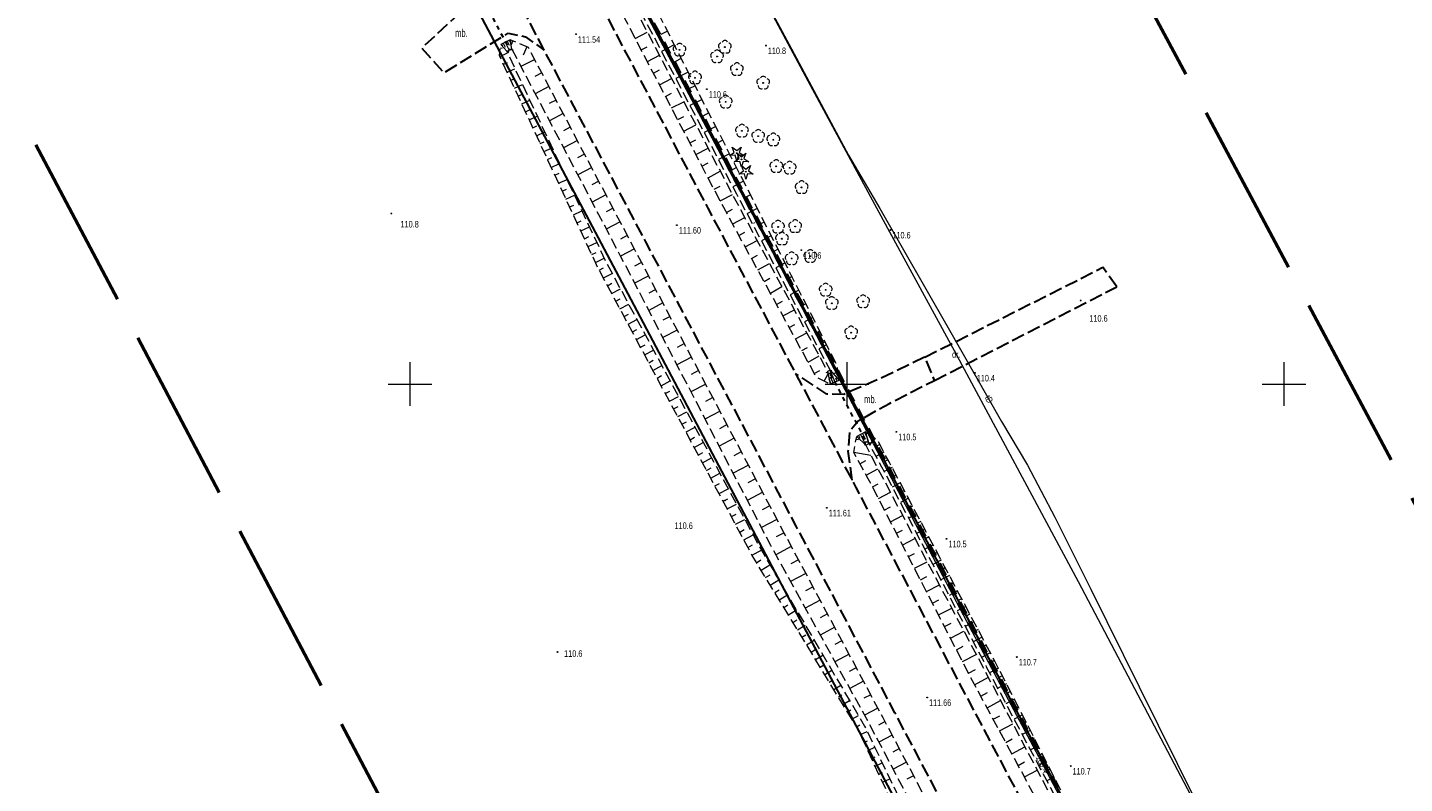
# Model space of a CAD drawing. Header units: metres. Extents: x 7531673 to 7533164, y 5721297 to 5724010.
# Tile 36 of 58: x 7532306 to 7532464, y 5722654 to 5722741. Entities that reach past the tile are written whole.
import ezdxf
from ezdxf.enums import TextEntityAlignment as Align

# ---------------------------------------------------------------- set-up
doc = ezdxf.new("R2010")
doc.units = ezdxf.units.M
for name, pattern in [('2_KTJZ01', [2, 1.5, -0.5]), ('4_SUPT_01', [0]), ('GAO', [2.5, 1.5, -1]), ('GDE', [0]), ('GUZ', [1, 0.5, -0.5]), ('L_0_05', [1.75, 1.25, -0.5]), ('L_0_06', [2, 1.5, -0.5]), ('L_0_09', [2.5, 2, -0.5]), ('L_0_7E', [1, 0.5, -0.5])]:
    doc.linetypes.add(name, pattern=pattern)
doc.layers.get('0').update_dxf_attribs({"color": 252})
for name, color, linetype, lineweight in [('Dzialki', 80, 'GDE', 30), ('EPGPO_L_0', 204, 'GAO', 70), ('jezdnia', 252, 'L_0_06', 18), ('k', 252, 'Continuous', 18), ('KTJZ_E_T_0', 252, 'Continuous', 15), ('KTJZ_L_0', 252, '2_KTJZ01', 18), ('opis', 7, 'Continuous', 18), ('przepust', 252, 'L_0_7E', 35), ('RTPW_T_0', 252, 'Continuous', 15), ('skarpa_nieumocniona', 252, 'L_0_05', 18), ('skarpa_umocniona', 252, 'Continuous', 18), ('SUPT_E_T_0', 30, 'Continuous', 15), ('SUPT_L_0', 30, '4_SUPT_01', 18), ('SUTT_T_0', 30, 'Continuous', 18), ('Uzytki', 252, 'GUZ', 18), ('wysokosci_naturalne', 7, 'Continuous', 18), ('wysokosci_sztuczne', 7, 'Continuous', 18)]:
    doc.layers.add(name, color=color, linetype=linetype, lineweight=lineweight)
doc.layers.add('zakres', color=7, linetype='L_0_09', lineweight=50, true_color=0xff05ff)
doc.styles.get("Standard").update_dxf_attribs({"font": 'arial.ttf'})

# ---------------------------------------------------------------- blocks, each defined once
blk = doc.blocks.new('2_RTPW01')
at = {"linetype": 'Continuous'}
blk.add_circle((0, 0), 0.045, dxfattribs=at)
blk = doc.blocks.new('4_SUPS01_07')
at = {"linetype": 'Continuous'}
blk.add_circle((0, 0), 0.0625, dxfattribs=at)
blk = doc.blocks.new('L_0_7E_2')
at = {"color": 0, "linetype": 'Continuous', "lineweight": 13, "flags": 128}
for points in [[(0, 0), (-0.7, 0.7)], [(0, 0), (-0.7, -0.7)]]:
    blk.add_lwpolyline(points, dxfattribs=at)
blk = doc.blocks.new('L_0_7E_1')
at = {"color": 0, "linetype": 'Continuous', "lineweight": 13, "flags": 128}
for points in [[(0, 0), (-0.7, 0.7)], [(0, 0), (-0.7, -0.7)]]:
    blk.add_lwpolyline(points, dxfattribs=at)
blk = doc.blocks.new('OBOP02_01')
at = {"linetype": 'Continuous', "lineweight": 18}
blk.add_hatch(color=0, dxfattribs=at).paths.add_polyline_path([(0, -0.1, 1), (0, 0.1, 1)])
at = {"color": 0, "linetype": 'Continuous', "lineweight": 18}
blk.add_circle((0, 0), 0.1, dxfattribs=at)
for centre, radius, start, end in [((-0.77, 0.25), 0.7, 101.6336, 222.6627), ((0, 0.8), 0.7, 29.8459, 150.1541), ((0.77, 0.25), 0.7, 317.3373, 78.3664), ((-0.46, -0.64), 0.71, 174.3693, 292.5572), ((0.46, -0.64), 0.71, 247.4428, 5.6307)]:
    blk.add_arc(centre, radius, start, end, dxfattribs=at)
blk = doc.blocks.new('OBOP01_01')
at = {"linetype": 'Continuous', "lineweight": 18}
blk.add_hatch(color=0, dxfattribs=at).paths.add_polyline_path([(0, -0.1, 1), (0, 0.1, 1)])
at = {"color": 0, "linetype": 'Continuous', "lineweight": 18, "flags": 128}
blk.add_lwpolyline([(0, -1.74), (-0.35, -0.48), (-1.65, -0.54), (-0.57, 0.18), (-1.02, 1.4), (0, 0.6), (1.02, 1.4), (0.57, 0.18), (1.65, -0.54), (0.35, -0.48), (0, -1.74)], dxfattribs=at)
at = {"color": 0, "linetype": 'Continuous', "lineweight": 18}
blk.add_circle((0, 0), 0.1, dxfattribs=at)
blk = doc.blocks.new('RTPW01')
at = {"linetype": 'Continuous', "lineweight": 13}
blk.add_hatch(color=0, dxfattribs=at).paths.add_polyline_path([(0, -0.09, 1), (0, 0.09, 1)])
at = {"color": 0, "linetype": 'Continuous', "lineweight": 13}
blk.add_circle((0, 0), 0.0906, dxfattribs=at)
blk = doc.blocks.new('RTPW02')
at = {"linetype": 'Continuous', "lineweight": 13}
blk.add_hatch(color=0, dxfattribs=at).paths.add_polyline_path([(0, -0.09, 1), (0, 0.09, 1)])
at = {"color": 0, "linetype": 'Continuous', "lineweight": 13}
blk.add_circle((0, 0), 0.0906, dxfattribs=at)

msp = doc.modelspace()

# ---------------------------------------------------------------- linework, layer by layer
at = {"layer": 'Dzialki'}
for p, q in [((7532306.54, 5722876.13), (7532381.3, 5722734.67)), ((7532375.62, 5722709.05), (7532291.51, 5722868.19)), ((7532381.3, 5722734.67), (7532456.06, 5722593.2)), ((7532459.72, 5722549.9), (7532375.62, 5722709.05))]:
    msp.add_line(p, q, dxfattribs=at)
at = {"layer": 'EPGPO_L_0', "linetype": 'GAO'}
msp.add_line((7532306.54, 5722876.13), (7532562.9, 5722391.02), dxfattribs=at)
at = {"layer": 'jezdnia', "color": 251, "lineweight": 30, "flags": 128}
for points in [[(7532144.01, 5723175.21), (7532155.76, 5723152.94), (7532168.7, 5723128.19), (7532182.31, 5723102.41), (7532194.47, 5723079.23), (7532202.46, 5723064.01), (7532210.49, 5723048.62), (7532221.06, 5723028.65), (7532227.64, 5723016.17), (7532246.34, 5722980.72), (7532257.79, 5722959.03), (7532270.63, 5722934.77), (7532282.33, 5722912.62), (7532295.34, 5722888.02), (7532312.1, 5722856.4), (7532321.26, 5722839.02), (7532331.45, 5722819.68), (7532342.89, 5722798.17), (7532354.92, 5722775.31), (7532372.54, 5722742.03), (7532384.06, 5722720.15), (7532394.1, 5722701.22), (7532400.58, 5722688.99), (7532401.01, 5722688.15), (7532412.82, 5722665.8), (7532424.3, 5722644.09), (7532435.61, 5722622.71), (7532446.73, 5722601.75), (7532458.11, 5722580.18), (7532470.06, 5722557.58), (7532482.2, 5722534.57), (7532492.66, 5722514.76), (7532501.35, 5722498.33), (7532513.72, 5722474.97), (7532523.07, 5722457.35), (7532533.17, 5722438.19), (7532544.39, 5722416.98), (7532555.35, 5722396.19), (7532555.41, 5722396.05), (7532559.52, 5722388.58), (7532564.33, 5722379.89), (7532564.69, 5722379.25), (7532568.67, 5722372.06), (7532573.59, 5722363.27), (7532579.36, 5722352.97), (7532583.23, 5722346.24), (7532589.26, 5722338.92)], [(7532617.08, 5722258.26), (7532614.15, 5722263.69), (7532608.62, 5722274.38), (7532604.74, 5722281.75), (7532598.63, 5722293.3), (7532591.34, 5722307.27), (7532584.12, 5722321.19), (7532576.54, 5722335.73), (7532569.41, 5722349.09), (7532568.55, 5722350.78), (7532565.6, 5722356.67), (7532560.78, 5722366.49), (7532556.81, 5722374.68), (7532556.51, 5722375.32), (7532552.38, 5722383.77), (7532548.35, 5722392.05), (7532548.26, 5722392.2), (7532537.21, 5722413.25), (7532526.05, 5722434.31), (7532515.77, 5722453.81), (7532506.62, 5722471.04), (7532493.84, 5722495.26), (7532485.47, 5722511.03), (7532474.97, 5722530.92), (7532462.83, 5722553.9), (7532450.84, 5722576.6), (7532439.72, 5722597.63), (7532428.42, 5722619), (7532417.29, 5722640.04), (7532405.47, 5722662.39), (7532394.18, 5722683.74), (7532376.97, 5722716.29), (7532365.35, 5722738.22), (7532359.68, 5722749.07), (7532347.98, 5722771.21), (7532335.72, 5722794.35), (7532324.06, 5722816.35), (7532314.09, 5722835.15), (7532304.88, 5722852.71), (7532288.18, 5722884.36), (7532275.18, 5722908.84), (7532263.14, 5722931.64), (7532250.74, 5722954.99), (7532238.99, 5722977.22), (7532220.85, 5723011.65), (7532214.02, 5723024.62), (7532203.45, 5723044.66), (7532195.36, 5723060.09), (7532187.44, 5723075.14), (7532175.36, 5723098.19), (7532161.65, 5723124.23), (7532148.64, 5723149.19), (7532136.91, 5723171.4)], [(7532359.68, 5722749.07), (7532359.09, 5722746.09), (7532358.09, 5722744.54), (7532355.64, 5722742.43), (7532351.32, 5722738.46), (7532353.88, 5722735.64), (7532361.21, 5722740.17), (7532363.21, 5722739.77), (7532365.35, 5722738.22)], [(7532400.58, 5722688.99), (7532400.13, 5722692.32), (7532400.34, 5722694.68), (7532401.25, 5722695.79), (7532404.86, 5722697.8), (7532410.01, 5722700.43), (7532408.9, 5722703.09), (7532403.86, 5722700.67), (7532399.62, 5722698.83), (7532397.67, 5722698.85), (7532394.1, 5722701.22)]]:
    msp.add_lwpolyline(points, dxfattribs=at)
at = {"layer": 'k', "linetype": 'Continuous', "lineweight": 18, "flags": 128}
for points in [[(7532350, 5722697.5), (7532350, 5722702.5)], [(7532400, 5722697.5), (7532400, 5722702.5)], [(7532450, 5722697.5), (7532450, 5722702.5)], [(7532347.5, 5722700), (7532352.5, 5722700)], [(7532397.5, 5722700), (7532402.5, 5722700)], [(7532447.5, 5722700), (7532452.5, 5722700)]]:
    msp.add_lwpolyline(points, dxfattribs=at)
at = {"layer": 'KTJZ_L_0', "color": 251, "linetype": '2_KTJZ01', "lineweight": 30}
for p, q in [((7532408.9, 5722703.09), (7532429.27, 5722713.37)), ((7532430.85, 5722711.15), (7532429.27, 5722713.37)), ((7532410.01, 5722700.43), (7532430.85, 5722711.15))]:
    msp.add_line(p, q, dxfattribs=at)
at = {"layer": 'przepust', "color": 24, "lineweight": 30, "flags": 128}
for points in [[(7532357.13, 5722746.33), (7532361.34, 5722738.37)], [(7532398.08, 5722701.18), (7532402.14, 5722693.44)]]:
    msp.add_lwpolyline(points, dxfattribs=at)
at = {"layer": 'skarpa_nieumocniona', "color": 252, "lineweight": 18, "flags": 128}
for points in [[(7532398.06, 5722701.58), (7532399.09, 5722700.44), (7532398.86, 5722702.15), (7532388.52, 5722722.5), (7532377.17, 5722744.88), (7532359.53, 5722777.5), (7532346.88, 5722800.83), (7532337.58, 5722823.01), (7532327.36, 5722843.46), (7532318.41, 5722859.98), (7532302.37, 5722889.85), (7532286.27, 5722914.94), (7532275.41, 5722937.34), (7532261.82, 5722961.14), (7532250.8, 5722983.26), (7532231.81, 5723018.67), (7532232.32, 5723025.84), (7532230.37, 5723034.13), (7532224.38, 5723049.96), (7532221.23, 5723055.36), (7532210.65, 5723068.45), (7532199.94, 5723082.97), (7532186.7, 5723104.32), (7532172.78, 5723133.56), (7532160.9, 5723155.77), (7532148.97, 5723178.9), (7532147.17, 5723177.18), (7532158.94, 5723154.42), (7532171.67, 5723130.18), (7532185.47, 5723103.69), (7532197.24, 5723081.54), (7532208.99, 5723066.67), (7532217.24, 5723053.62), (7532226.88, 5723032.44), (7532230.48, 5723024.72), (7532229.12, 5723022.09), (7532230.83, 5723018.09), (7532249.4, 5722982.51), (7532260.71, 5722960.6), (7532273.74, 5722936.32), (7532285.42, 5722914.48), (7532300.07, 5722891.7), (7532317.27, 5722859.13), (7532326.05, 5722842.58), (7532334.56, 5722821.07), (7532345.69, 5722800.21), (7532358.12, 5722776.84), (7532375.7, 5722743.91), (7532387.34, 5722721.78)], [(7532397.77, 5722701.44), (7532398.06, 5722699.99), (7532396.48, 5722700.8), (7532385.68, 5722720.58), (7532374.07, 5722742.82), (7532356.38, 5722776.09), (7532344.25, 5722799.09), (7532332.85, 5722820.24), (7532322.5, 5722839.94), (7532313.47, 5722857.01), (7532296.65, 5722888.84), (7532283.76, 5722913.45), (7532271.97, 5722935.45), (7532259.21, 5722959.72), (7532247.74, 5722981.44), (7532229.06, 5723016.92), (7532222.5, 5723029.44), (7532211.9, 5723049.37), (7532203.96, 5723064.4), (7532195.66, 5723080.05), (7532183.86, 5723102.83), (7532170.08, 5723128.98), (7532157.25, 5723153.53), (7532145.45, 5723175.95), (7532146.83, 5723176.8), (7532158.49, 5723154.35), (7532171.29, 5723129.83), (7532185.13, 5723103.59), (7532196.88, 5723081.2), (7532205.4, 5723065.35), (7532213.33, 5723050.46), (7532224.07, 5723030.51), (7532230.28, 5723017.73), (7532248.87, 5722982.12), (7532260.33, 5722960.41), (7532273.35, 5722936.16), (7532285.04, 5722914.26), (7532297.92, 5722889.86), (7532314.56, 5722857.85), (7532323.58, 5722840.96), (7532334.14, 5722820.89), (7532345.28, 5722799.99), (7532357.76, 5722776.69), (7532375.38, 5722743.65), (7532386.95, 5722721.57)], [(7532606.27, 5722272.26), (7532607.18, 5722271.41), (7532607.78, 5722272.44), (7532600.4, 5722287.24), (7532588.01, 5722310.41), (7532577.92, 5722329.91), (7532568.24, 5722348.31), (7532555, 5722374.68), (7532546.99, 5722391.08), (7532535.69, 5722412.64), (7532524.62, 5722433.37), (7532514.36, 5722453.09), (7532505.08, 5722470.42), (7532492.45, 5722494.69), (7532484.04, 5722510.15), (7532473.5, 5722530.24), (7532461.41, 5722553.22), (7532449.63, 5722575.78), (7532438.3, 5722596.72), (7532427.16, 5722618.24), (7532415.99, 5722639.29), (7532404.12, 5722661.8), (7532392.81, 5722682.95), (7532375.65, 5722715.51), (7532363.55, 5722738.52), (7532361.45, 5722739.42), (7532361.63, 5722738.35), (7532374.01, 5722714.77), (7532391.22, 5722681.58), (7532402.52, 5722661.14), (7532414.46, 5722638.41), (7532425.78, 5722617.41), (7532437.01, 5722595.88), (7532448.27, 5722575.14), (7532460.32, 5722552.49), (7532471.84, 5722529.24), (7532482.5, 5722509.12), (7532490.64, 5722493.81), (7532503.85, 5722469.23), (7532512.46, 5722452.32), (7532523.17, 5722432.31), (7532533.9, 5722411.64), (7532545.49, 5722390.1), (7532553.1, 5722373.92), (7532566.66, 5722347.07), (7532576.39, 5722329.19), (7532586.88, 5722309.78), (7532598.76, 5722286.62)], [(7532513.02, 5722449.58), (7532512.1, 5722448.97), (7532500.98, 5722467.19), (7532485.83, 5722491.74), (7532479.04, 5722506.96), (7532470.63, 5722528.66), (7532458.46, 5722551.45), (7532446.1, 5722574.25), (7532435.59, 5722595.16), (7532423.17, 5722616.27), (7532412.11, 5722637.07), (7532401.25, 5722660.49), (7532389.14, 5722680.39), (7532371.46, 5722713.38), (7532360.22, 5722737.61), (7532360.38, 5722738.89), (7532361.06, 5722738.1), (7532372.38, 5722714.04), (7532390.2, 5722680.98), (7532402.01, 5722660.84), (7532413.12, 5722637.66), (7532424.93, 5722617.1), (7532436.56, 5722595.65), (7532447.3, 5722574.73), (7532459.41, 5722552.01), (7532471.29, 5722528.93), (7532480.53, 5722508.07), (7532487.51, 5722492.49), (7532501.95, 5722467.88)], [(7532587.78, 5722344.64), (7532588.07, 5722343.58), (7532586.46, 5722343.46), (7532565.98, 5722379.82), (7532556.7, 5722396.91), (7532545.81, 5722417.45), (7532534.56, 5722439.04), (7532524.49, 5722458.04), (7532514.99, 5722475.57), (7532502.66, 5722498.95), (7532494.09, 5722515.53), (7532483.66, 5722535.41), (7532471.24, 5722558.47), (7532459.61, 5722580.7), (7532448.07, 5722602.43), (7532437.11, 5722623.29), (7532425.8, 5722644.81), (7532414.1, 5722666.49), (7532402.43, 5722689.14), (7532400.77, 5722692.17), (7532401.1, 5722694.02), (7532402.14, 5722693.02), (7532403.54, 5722690.28), (7532415.61, 5722667.48), (7532427.01, 5722645.82), (7532438.74, 5722623.93), (7532449.47, 5722603.5), (7532460.87, 5722581.93), (7532472.57, 5722559.56), (7532484.89, 5722536.38), (7532495.25, 5722516.37), (7532504.46, 5722499.41), (7532516.35, 5722476.93), (7532525.97, 5722458.67), (7532535.6, 5722440.25), (7532547.35, 5722418.59), (7532558.02, 5722397.76), (7532567.73, 5722380.49)], [(7532588.31, 5722344.7), (7532589.01, 5722344.09), (7532589.13, 5722345.01), (7532569.19, 5722381.32), (7532559.8, 5722398.78), (7532548.48, 5722419.17), (7532536.59, 5722440.85), (7532528.69, 5722460.05), (7532517.89, 5722478.05), (7532505.98, 5722500.23), (7532496.29, 5722517), (7532486.8, 5722537.25), (7532474.19, 5722560.6), (7532462.38, 5722583.04), (7532450.83, 5722604.23), (7532440.21, 5722624.62), (7532428.03, 5722646.58), (7532416.93, 5722668.21), (7532404.8, 5722691.12), (7532403.44, 5722693.64), (7532402.09, 5722694.52), (7532402.48, 5722693.2), (7532403.95, 5722690.54), (7532415.93, 5722667.65), (7532427.35, 5722646.08), (7532439.12, 5722624.06), (7532449.97, 5722603.72), (7532461.36, 5722582.27), (7532473.16, 5722559.87), (7532485.47, 5722536.58), (7532495.73, 5722516.68), (7532504.85, 5722499.61), (7532516.86, 5722477.21), (7532526.43, 5722458.95), (7532536.11, 5722440.5), (7532547.74, 5722418.84), (7532558.88, 5722398.23), (7532568.14, 5722380.74)]]:
    msp.add_lwpolyline(points, close=True, dxfattribs=at)
at = {"layer": 'skarpa_nieumocniona', "color": 252, "linetype": 'Continuous', "lineweight": 18, "flags": 128}
for points in [[(7532375.76, 5722739.58), (7532377.13, 5722740.3)], [(7532379.44, 5722740.4), (7532378.69, 5722740.02)], [(7532360.26, 5722737.51), (7532361.14, 5722737.92)], [(7532360.33, 5722738.5), (7532360.55, 5722738.47)], [(7532361.74, 5722739.3), (7532361.55, 5722738.85)], [(7532363.35, 5722738.61), (7532362.93, 5722737.64)], [(7532376.45, 5722738.25), (7532377.14, 5722738.61)], [(7532380.23, 5722738.84), (7532378.76, 5722738.09)], [(7532360.69, 5722736.61), (7532361.13, 5722736.81)], [(7532364.26, 5722737.17), (7532362.69, 5722736.34)], [(7532377.15, 5722736.92), (7532378.53, 5722737.64)], [(7532381.02, 5722737.28), (7532380.3, 5722736.91)], [(7532361.11, 5722735.7), (7532362, 5722736.11)], [(7532361.53, 5722734.79), (7532361.97, 5722735)], [(7532365.08, 5722735.62), (7532364.29, 5722735.2)], [(7532377.84, 5722735.6), (7532378.53, 5722735.96)], [(7532378.54, 5722734.27), (7532379.92, 5722734.99)], [(7532381.82, 5722735.72), (7532380.39, 5722735)], [(7532361.95, 5722733.89), (7532362.85, 5722734.3)], [(7532362.37, 5722732.98), (7532362.82, 5722733.19)], [(7532365.89, 5722734.07), (7532364.31, 5722733.24)], [(7532379.23, 5722732.94), (7532379.92, 5722733.3)], [(7532382.61, 5722734.16), (7532381.9, 5722733.8)], [(7532362.79, 5722732.07), (7532363.7, 5722732.49)], [(7532366.7, 5722732.52), (7532365.92, 5722732.11)], [(7532379.92, 5722731.61), (7532381.31, 5722732.33)], [(7532383.4, 5722732.6), (7532382.02, 5722731.9)], [(7532363.21, 5722731.16), (7532363.67, 5722731.38)], [(7532363.63, 5722730.26), (7532364.55, 5722730.68)], [(7532367.52, 5722730.97), (7532365.94, 5722730.14)], [(7532380.62, 5722730.28), (7532381.31, 5722730.64)], [(7532384.19, 5722731.04), (7532383.51, 5722730.69)], [(7532364.05, 5722729.35), (7532364.51, 5722729.56)], [(7532364.47, 5722728.44), (7532365.4, 5722728.87)], [(7532368.33, 5722729.42), (7532367.54, 5722729.01)], [(7532381.31, 5722728.95), (7532382.7, 5722729.67)], [(7532384.98, 5722729.48), (7532383.65, 5722728.8)], [(7532364.89, 5722727.54), (7532365.36, 5722727.75)], [(7532365.31, 5722726.63), (7532366.25, 5722727.06)], [(7532369.15, 5722727.87), (7532367.57, 5722727.04)], [(7532382.01, 5722727.62), (7532382.7, 5722727.98)], [(7532382.7, 5722726.29), (7532384.1, 5722727.02)], [(7532385.77, 5722727.92), (7532385.12, 5722727.58)], [(7532365.73, 5722725.72), (7532366.21, 5722725.94)], [(7532366.16, 5722724.81), (7532367.1, 5722725.25)], [(7532369.96, 5722726.33), (7532369.17, 5722725.91)], [(7532383.39, 5722724.96), (7532384.09, 5722725.32)], [(7532386.56, 5722726.36), (7532385.28, 5722725.7)], [(7532366.58, 5722723.91), (7532367.05, 5722724.13)], [(7532370.78, 5722724.78), (7532369.19, 5722723.94)], [(7532384.09, 5722723.63), (7532385.49, 5722724.36)], [(7532387.36, 5722724.8), (7532386.72, 5722724.47)], [(7532367, 5722723), (7532367.96, 5722723.44)], [(7532367.42, 5722722.09), (7532367.9, 5722722.32)], [(7532371.59, 5722723.23), (7532370.8, 5722722.81)], [(7532384.78, 5722722.3), (7532385.48, 5722722.66)], [(7532388.15, 5722723.23), (7532386.91, 5722722.6)], [(7532367.84, 5722721.19), (7532368.81, 5722721.63)], [(7532372.41, 5722721.68), (7532370.82, 5722720.84)], [(7532385.48, 5722720.97), (7532386.88, 5722721.7)], [(7532388.94, 5722721.67), (7532388.33, 5722721.37)], [(7532368.26, 5722720.28), (7532368.75, 5722720.5)], [(7532368.68, 5722719.37), (7532369.66, 5722719.82)], [(7532373.22, 5722720.13), (7532372.43, 5722719.71)], [(7532386.19, 5722719.65), (7532386.88, 5722720.03)], [(7532386.91, 5722718.33), (7532388.29, 5722719.08)], [(7532389.73, 5722720.11), (7532388.54, 5722719.51)], [(7532369.1, 5722718.46), (7532369.59, 5722718.69)], [(7532369.52, 5722717.56), (7532370.51, 5722718.02)], [(7532374.04, 5722718.58), (7532372.45, 5722717.75)], [(7532387.63, 5722717.01), (7532388.31, 5722717.39)], [(7532390.53, 5722718.55), (7532389.95, 5722718.26)], [(7532369.94, 5722716.65), (7532370.44, 5722716.88)], [(7532370.36, 5722715.74), (7532371.36, 5722716.21)], [(7532374.85, 5722717.03), (7532374.06, 5722716.61)], [(7532388.35, 5722715.7), (7532389.71, 5722716.44)], [(7532391.32, 5722716.99), (7532390.19, 5722716.42)], [(7532370.78, 5722714.84), (7532371.29, 5722715.07)], [(7532371.21, 5722713.93), (7532372.21, 5722714.4)], [(7532375.66, 5722715.48), (7532374.07, 5722714.65)], [(7532389.06, 5722714.38), (7532389.74, 5722714.75)], [(7532392.11, 5722715.43), (7532391.56, 5722715.15)], [(7532371.65, 5722713.03), (7532372.14, 5722713.3)], [(7532372.12, 5722712.15), (7532373.11, 5722712.68)], [(7532376.48, 5722713.93), (7532375.68, 5722713.51)], [(7532389.78, 5722713.07), (7532391.13, 5722713.8)], [(7532392.9, 5722713.87), (7532391.83, 5722713.33)], [(7532372.59, 5722711.27), (7532373.09, 5722711.54)], [(7532377.3, 5722712.39), (7532375.69, 5722711.54)], [(7532390.5, 5722711.75), (7532391.17, 5722712.11)], [(7532391.22, 5722710.43), (7532392.55, 5722711.16)], [(7532393.7, 5722712.31), (7532393.17, 5722712.05)], [(7532373.06, 5722710.39), (7532374.06, 5722710.92)], [(7532373.54, 5722709.51), (7532374.04, 5722709.77)], [(7532378.11, 5722710.84), (7532377.3, 5722710.41)], [(7532394.49, 5722710.75), (7532393.47, 5722710.23)], [(7532374.01, 5722708.62), (7532375.01, 5722709.16)], [(7532374.48, 5722707.74), (7532374.98, 5722708.01)], [(7532378.93, 5722709.29), (7532377.3, 5722708.43)], [(7532391.94, 5722709.12), (7532392.6, 5722709.48)], [(7532392.66, 5722707.8), (7532393.97, 5722708.51)], [(7532395.28, 5722709.19), (7532394.78, 5722708.94)], [(7532374.95, 5722706.86), (7532375.96, 5722707.4)], [(7532379.74, 5722707.74), (7532378.92, 5722707.31)], [(7532393.38, 5722706.48), (7532394.03, 5722706.84)], [(7532396.07, 5722707.63), (7532395.11, 5722707.14)], [(7532375.43, 5722705.98), (7532375.93, 5722706.25)], [(7532375.9, 5722705.1), (7532376.91, 5722705.64)], [(7532380.56, 5722706.19), (7532378.91, 5722705.32)], [(7532394.1, 5722705.17), (7532395.39, 5722705.87)], [(7532396.87, 5722706.07), (7532396.4, 5722705.83)], [(7532376.37, 5722704.22), (7532376.88, 5722704.49)], [(7532376.84, 5722703.34), (7532377.86, 5722703.88)], [(7532381.38, 5722704.65), (7532380.54, 5722704.21)], [(7532394.81, 5722703.85), (7532395.46, 5722704.2)], [(7532395.53, 5722702.53), (7532396.81, 5722703.23)], [(7532397.66, 5722704.51), (7532396.75, 5722704.05)], [(7532377.32, 5722702.45), (7532377.82, 5722702.73)], [(7532377.79, 5722701.57), (7532378.81, 5722702.12)], [(7532382.19, 5722703.1), (7532380.52, 5722702.22)], [(7532398.45, 5722702.95), (7532398.01, 5722702.73)], [(7532378.26, 5722700.69), (7532378.77, 5722700.97)], [(7532378.73, 5722699.81), (7532379.75, 5722700.36)], [(7532383.01, 5722701.55), (7532382.17, 5722701.11)], [(7532396.25, 5722701.22), (7532396.89, 5722701.56)], [(7532397.39, 5722700.33), (7532397.82, 5722701.17)], [(7532398.97, 5722701.31), (7532398.38, 5722701.23)], [(7532379.2, 5722698.93), (7532379.72, 5722699.2)], [(7532379.68, 5722698.05), (7532380.7, 5722698.6)], [(7532383.82, 5722700), (7532382.13, 5722699.11)], [(7532384.64, 5722698.45), (7532383.79, 5722698)], [(7532380.15, 5722697.17), (7532380.66, 5722697.44)], [(7532385.46, 5722696.91), (7532383.74, 5722696)], [(7532380.62, 5722696.28), (7532381.65, 5722696.84)], [(7532381.09, 5722695.4), (7532381.61, 5722695.68)], [(7532386.27, 5722695.36), (7532385.41, 5722694.9)], [(7532381.57, 5722694.52), (7532382.6, 5722695.08)], [(7532382.04, 5722693.64), (7532382.56, 5722693.92)], [(7532387.09, 5722693.81), (7532385.35, 5722692.89)], [(7532402.28, 5722694.4), (7532402.22, 5722694.32)], [(7532403.11, 5722693.85), (7532402.58, 5722693.03)], [(7532382.51, 5722692.76), (7532383.55, 5722693.32)], [(7532382.98, 5722691.88), (7532383.5, 5722692.16)], [(7532387.9, 5722692.26), (7532387.03, 5722691.8)], [(7532400.78, 5722692.21), (7532402.73, 5722691.87)], [(7532401.04, 5722693.69), (7532401.29, 5722693.65)], [(7532403.73, 5722693.1), (7532403.27, 5722692.85)], [(7532404.2, 5722692.22), (7532403.29, 5722691.73)], [(7532383.46, 5722691), (7532384.5, 5722691.56)], [(7532388.72, 5722690.71), (7532386.96, 5722689.79)], [(7532401.47, 5722690.89), (7532402.16, 5722691.27)], [(7532404.68, 5722691.34), (7532404.23, 5722691.1)], [(7532383.93, 5722690.12), (7532384.45, 5722690.4)], [(7532384.4, 5722689.23), (7532385.45, 5722689.8)], [(7532389.53, 5722689.16), (7532388.65, 5722688.7)], [(7532402.19, 5722689.58), (7532403.53, 5722690.31)], [(7532405.15, 5722690.46), (7532404.24, 5722689.98)], [(7532405.62, 5722689.58), (7532405.16, 5722689.34)], [(7532384.87, 5722688.35), (7532385.4, 5722688.63)], [(7532385.35, 5722687.47), (7532386.4, 5722688.03)], [(7532390.35, 5722687.62), (7532388.58, 5722686.68)], [(7532402.89, 5722688.25), (7532403.57, 5722688.6)], [(7532403.58, 5722686.92), (7532404.95, 5722687.62)], [(7532406.09, 5722688.69), (7532405.17, 5722688.21)], [(7532406.55, 5722687.81), (7532406.09, 5722687.57)], [(7532385.82, 5722686.59), (7532386.34, 5722686.87)], [(7532386.29, 5722685.71), (7532387.35, 5722686.27)], [(7532391.17, 5722686.07), (7532390.27, 5722685.6)], [(7532404.26, 5722685.58), (7532404.96, 5722685.94)], [(7532407.02, 5722686.93), (7532406.1, 5722686.44)], [(7532407.49, 5722686.04), (7532407.03, 5722685.8)], [(7532386.76, 5722684.83), (7532387.29, 5722685.11)], [(7532387.23, 5722683.95), (7532388.3, 5722684.51)], [(7532391.98, 5722684.52), (7532390.19, 5722683.57)], [(7532404.95, 5722684.25), (7532406.35, 5722684.97)], [(7532407.96, 5722685.16), (7532407.03, 5722684.66)], [(7532408.42, 5722684.27), (7532407.96, 5722684.03)], [(7532387.71, 5722683.06), (7532388.24, 5722683.35)], [(7532388.18, 5722682.18), (7532389.24, 5722682.75)], [(7532392.8, 5722682.97), (7532391.9, 5722682.5)], [(7532405.64, 5722682.92), (7532406.34, 5722683.28)], [(7532408.89, 5722683.39), (7532407.95, 5722682.89)], [(7532388.65, 5722681.3), (7532389.19, 5722681.59)], [(7532393.62, 5722681.43), (7532391.83, 5722680.47)], [(7532406.32, 5722681.58), (7532407.75, 5722682.32)], [(7532409.83, 5722681.62), (7532408.88, 5722681.12)], [(7532409.36, 5722682.51), (7532408.89, 5722682.26)], [(7532389.12, 5722680.42), (7532390.19, 5722680.99)], [(7532389.64, 5722679.56), (7532390.15, 5722679.88)], [(7532394.45, 5722679.89), (7532393.56, 5722679.41)], [(7532407.01, 5722680.25), (7532407.73, 5722680.62)], [(7532407.7, 5722678.92), (7532409.16, 5722679.67)], [(7532410.76, 5722679.85), (7532409.81, 5722679.35)], [(7532410.3, 5722680.74), (7532409.82, 5722680.49)], [(7532390.16, 5722678.71), (7532391.17, 5722679.32)], [(7532390.68, 5722677.86), (7532391.18, 5722678.16)], [(7532395.27, 5722678.34), (7532393.53, 5722677.41)], [(7532411.7, 5722678.09), (7532410.73, 5722677.58)], [(7532411.23, 5722678.97), (7532410.75, 5722678.72)], [(7532391.2, 5722677), (7532392.18, 5722677.6)], [(7532391.72, 5722676.15), (7532392.21, 5722676.44)], [(7532396.1, 5722676.8), (7532395.24, 5722676.34)], [(7532408.38, 5722677.58), (7532409.12, 5722677.96)], [(7532409.07, 5722676.25), (7532410.56, 5722677.02)], [(7532412.17, 5722677.2), (7532411.68, 5722676.95)], [(7532392.24, 5722675.29), (7532393.19, 5722675.87)], [(7532396.92, 5722675.26), (7532395.22, 5722674.34)], [(7532409.76, 5722674.92), (7532410.51, 5722675.3)], [(7532412.64, 5722676.32), (7532411.66, 5722675.8)], [(7532413.1, 5722675.44), (7532412.62, 5722675.18)], [(7532392.76, 5722674.44), (7532393.23, 5722674.72)], [(7532393.28, 5722673.58), (7532394.21, 5722674.15)], [(7532397.75, 5722673.71), (7532396.91, 5722673.26)], [(7532410.45, 5722673.58), (7532411.97, 5722674.37)], [(7532413.57, 5722674.55), (7532412.59, 5722674.03)], [(7532414.04, 5722673.67), (7532413.55, 5722673.41)], [(7532393.8, 5722672.73), (7532394.26, 5722673.01)], [(7532394.32, 5722671.88), (7532395.22, 5722672.42)], [(7532398.58, 5722672.17), (7532396.91, 5722671.28)], [(7532411.13, 5722672.25), (7532411.9, 5722672.64)], [(7532411.82, 5722670.92), (7532413.37, 5722671.71)], [(7532414.51, 5722672.78), (7532413.52, 5722672.26)], [(7532414.98, 5722671.9), (7532414.48, 5722671.64)], [(7532394.84, 5722671.02), (7532395.28, 5722671.29)], [(7532395.36, 5722670.17), (7532396.23, 5722670.7)], [(7532399.4, 5722670.63), (7532398.58, 5722670.19)], [(7532415.44, 5722671.02), (7532414.44, 5722670.49)], [(7532415.91, 5722670.13), (7532415.41, 5722669.87)], [(7532395.88, 5722669.31), (7532396.31, 5722669.57)], [(7532396.4, 5722668.46), (7532397.24, 5722668.97)], [(7532400.23, 5722669.08), (7532398.61, 5722668.22)], [(7532412.51, 5722669.58), (7532413.29, 5722669.99)], [(7532413.19, 5722668.25), (7532414.77, 5722669.06)], [(7532416.38, 5722669.25), (7532415.37, 5722668.72)], [(7532396.92, 5722667.6), (7532397.33, 5722667.86)], [(7532397.44, 5722666.75), (7532398.25, 5722667.25)], [(7532401.05, 5722667.54), (7532400.25, 5722667.11)], [(7532413.88, 5722666.92), (7532414.68, 5722667.33)], [(7532417.31, 5722667.48), (7532416.3, 5722666.96)], [(7532416.85, 5722668.37), (7532416.34, 5722668.1)], [(7532397.96, 5722665.9), (7532398.36, 5722666.14)], [(7532398.48, 5722665.04), (7532399.27, 5722665.52)], [(7532401.88, 5722666), (7532400.3, 5722665.15)], [(7532414.59, 5722665.59), (7532416.16, 5722666.44)], [(7532418.22, 5722665.7), (7532417.23, 5722665.19)], [(7532417.76, 5722666.59), (7532417.26, 5722666.33)], [(7532399, 5722664.19), (7532399.39, 5722664.42)], [(7532399.52, 5722663.33), (7532400.28, 5722663.79)], [(7532402.7, 5722664.45), (7532401.92, 5722664.04)], [(7532415.3, 5722664.27), (7532416.08, 5722664.69)], [(7532419.13, 5722663.92), (7532418.17, 5722663.42)], [(7532418.68, 5722664.81), (7532418.19, 5722664.56)], [(7532400.04, 5722662.48), (7532400.41, 5722662.71)], [(7532403.53, 5722662.91), (7532401.99, 5722662.09)], [(7532416.01, 5722662.95), (7532417.55, 5722663.78)], [(7532419.59, 5722663.03), (7532419.11, 5722662.78)], [(7532400.56, 5722661.63), (7532401.29, 5722662.07)], [(7532401.08, 5722660.77), (7532401.44, 5722660.99)], [(7532404.35, 5722661.37), (7532403.59, 5722660.96)], [(7532416.72, 5722661.63), (7532417.49, 5722662.04)], [(7532417.43, 5722660.31), (7532418.95, 5722661.13)], [(7532420.05, 5722662.14), (7532419.1, 5722661.66)], [(7532420.5, 5722661.25), (7532420.04, 5722661.01)], [(7532401.53, 5722659.88), (7532402.3, 5722660.24)], [(7532401.95, 5722658.97), (7532402.34, 5722659.15)], [(7532405.17, 5722659.82), (7532403.64, 5722659.01)], [(7532418.15, 5722658.99), (7532418.9, 5722659.4)], [(7532420.96, 5722660.36), (7532420.04, 5722659.89)], [(7532421.42, 5722659.47), (7532420.96, 5722659.24)], [(7532402.37, 5722658.07), (7532403.16, 5722658.43)], [(7532405.98, 5722658.27), (7532405.22, 5722657.87)], [(7532418.86, 5722657.67), (7532420.35, 5722658.47)], [(7532421.87, 5722658.58), (7532420.98, 5722658.12)], [(7532422.33, 5722657.69), (7532421.89, 5722657.46)], [(7532402.79, 5722657.16), (7532403.2, 5722657.35)], [(7532403.22, 5722656.25), (7532404.03, 5722656.63)], [(7532406.8, 5722656.72), (7532405.27, 5722655.91)], [(7532419.57, 5722656.35), (7532420.31, 5722656.75)], [(7532422.78, 5722656.8), (7532421.91, 5722656.35)], [(7532403.64, 5722655.34), (7532404.05, 5722655.54)], [(7532404.06, 5722654.44), (7532404.89, 5722654.83)], [(7532407.61, 5722655.17), (7532406.85, 5722654.77)], [(7532420.28, 5722655.03), (7532421.75, 5722655.82)], [(7532423.24, 5722655.91), (7532422.81, 5722655.69)], [(7532423.7, 5722655.02), (7532422.85, 5722654.58)]]:
    msp.add_lwpolyline(points, dxfattribs=at)
at = {"layer": 'skarpa_umocniona', "color": 252, "linetype": 'Continuous', "lineweight": 18, "flags": 128}
for points in [[(7532361.45, 5722739.42), (7532360.38, 5722738.89), (7532361.06, 5722738.1), (7532361.63, 5722738.35)], [(7532398.06, 5722701.58), (7532397.77, 5722701.44), (7532398.06, 5722699.99), (7532399.09, 5722700.44)], [(7532402.09, 5722694.52), (7532401.1, 5722694.02), (7532402.14, 5722693.02), (7532402.48, 5722693.2)]]:
    msp.add_lwpolyline(points, close=True, dxfattribs=at)
for points in [[(7532360.44, 5722738.92), (7532360.56, 5722738.68)], [(7532360.67, 5722739.03), (7532360.89, 5722738.58)], [(7532360.89, 5722739.14), (7532361.34, 5722738.22)], [(7532361.11, 5722739.25), (7532361.34, 5722738.79)], [(7532361.34, 5722739.36), (7532361.52, 5722738.99)], [(7532398.17, 5722700.04), (7532397.94, 5722700.57)], [(7532398.63, 5722700.24), (7532398.05, 5722701.57)], [(7532398.4, 5722700.14), (7532398.11, 5722700.8)], [(7532398.86, 5722700.34), (7532398.71, 5722700.68)], [(7532401.31, 5722694.13), (7532401.46, 5722693.83)], [(7532401.53, 5722694.24), (7532402.14, 5722693.02)], [(7532401.76, 5722694.35), (7532402.06, 5722693.75)], [(7532401.98, 5722694.46), (7532402.29, 5722693.85)]]:
    msp.add_lwpolyline(points, dxfattribs=at)
at = {"layer": 'SUPT_L_0', "linetype": '4_SUPT_01'}
for p, q in [((7532380.45, 5722763.02), (7532393.39, 5722738.87)), ((7532367.31, 5722760.66), (7532379.28, 5722738.12)), ((7532389.87, 5722745.24), (7532395.79, 5722734.21)), ((7532379.28, 5722738.12), (7532394.43, 5722709.49)), ((7532393.39, 5722738.87), (7532400.18, 5722726.22)), ((7532395.79, 5722734.21), (7532400.14, 5722726.18)), ((7532400.14, 5722726.18), (7532404.62, 5722717.84)), ((7532400.18, 5722726.22), (7532403.76, 5722720.11)), ((7532403.76, 5722720.11), (7532411.58, 5722706.44)), ((7532404.62, 5722717.84), (7532412.27, 5722703.78)), ((7532394.43, 5722709.49), (7532405.07, 5722689.19)), ((7532411.58, 5722706.44), (7532417.68, 5722695.73)), ((7532412.27, 5722703.78), (7532418.37, 5722692.49)), ((7532417.68, 5722695.73), (7532420.65, 5722690.74)), ((7532418.37, 5722692.49), (7532426.45, 5722677.39)), ((7532420.65, 5722690.74), (7532423.77, 5722684.78)), ((7532405.07, 5722689.19), (7532413.68, 5722672.86)), ((7532423.77, 5722684.78), (7532427.89, 5722676.54)), ((7532426.45, 5722677.39), (7532441.2, 5722649.37)), ((7532427.89, 5722676.54), (7532433.4, 5722665.36)), ((7532413.68, 5722672.86), (7532422.84, 5722655.57)), ((7532433.4, 5722665.36), (7532439.94, 5722652.18)), ((7532422.84, 5722655.57), (7532435.25, 5722632.36))]:
    msp.add_line(p, q, dxfattribs=at)
at = {"layer": 'Uzytki'}
for p, q in [((7532562.9, 5722391.02), (7532306.54, 5722876.13)), ((7532291.51, 5722868.19), (7532548.18, 5722382.52))]:
    msp.add_line(p, q, dxfattribs=at)
at = {"layer": 'wysokosci_naturalne', "color": 252}
for p in [(7532390.72, 5722738.75), (7532383.96, 5722733.76), (7532404.97, 5722717.64), (7532394.77, 5722715.33), (7532414.62, 5722701.28), (7532405.64, 5722694.54), (7532411.38, 5722682.29), (7532419.42, 5722668.76), (7532425.58, 5722656.28)]:
    msp.add_point(p, dxfattribs=at)
at = {"layer": 'wysokosci_sztuczne', "color": 252}
for p in [(7532368.99, 5722740.06), (7532380.53, 5722718.2), (7532397.68, 5722685.84), (7532409.16, 5722664.13)]:
    msp.add_point(p, dxfattribs=at)
at = {"layer": 'zakres', "color": 6, "lineweight": 50, "ltscale": 10}
msp.add_lwpolyline([(7531711.14, 5723861.32), (7531927.66, 5723451.28), (7532248.91, 5722837.99), (7532655.42, 5722066.69), (7533061.63, 5721296.9), (7533163.78, 5721347.42), (7533045.85, 5721572.87), (7532868.05, 5721917.16), (7532735.17, 5722175.75), (7532682.94, 5722276.17), (7532755.64, 5722321.46), (7532723.06, 5722383.63), (7532650.28, 5722338.29), (7532322.07, 5722954.54), (7532208.28, 5723169.59), (7531836.58, 5723882.95), (7531911.57, 5723950.84), (7531857.88, 5724010.14), (7531797.9, 5723955.84), (7531782.57, 5723984.68), (7531673.37, 5723932.85)], close=True, dxfattribs=at)

# ---------------------------------------------------------------- block references
at = {"color": 74, "linetype": 'Continuous', "xscale": 0.5, "yscale": 0.5, "zscale": 0.5}
for name, p in [('OBOP02_01', (7532380.83, 5722738.26)), ('OBOP02_01', (7532385.12, 5722737.5)), ('OBOP02_01', (7532386.02, 5722738.58)), ('OBOP02_01', (7532387.39, 5722736.03)), ('OBOP02_01', (7532382.6, 5722735.07)), ('OBOP02_01', (7532390.4, 5722734.48)), ('OBOP02_01', (7532386.11, 5722732.31)), ('OBOP02_01', (7532387.97, 5722728.99)), ('OBOP02_01', (7532389.83, 5722728.38)), ('OBOP02_01', (7532391.56, 5722727.98)), ('OBOP01_01', (7532387.37, 5722726.44)), ('OBOP01_01', (7532387.92, 5722725.73)), ('OBOP02_01', (7532391.9, 5722724.93)), ('OBOP02_01', (7532393.43, 5722724.76)), ('OBOP01_01', (7532388.43, 5722724.32)), ('OBOP02_01', (7532394.8, 5722722.52)), ('OBOP02_01', (7532392.1, 5722717.99)), ('OBOP02_01', (7532392.55, 5722716.64)), ('OBOP02_01', (7532394.06, 5722718.05)), ('OBOP02_01', (7532393.66, 5722714.38)), ('OBOP02_01', (7532395.79, 5722714.64)), ('OBOP02_01', (7532397.55, 5722710.79)), ('OBOP02_01', (7532398.25, 5722709.25)), ('OBOP02_01', (7532401.83, 5722709.46)), ('OBOP02_01', (7532400.46, 5722705.89))]:
    msp.add_blockref(name, p, dxfattribs=at)
at = {"layer": 'przepust', "color": 24, "linetype": 'Continuous', "lineweight": 50, "xscale": 0.5, "yscale": 0.5, "zscale": 0.5}
for p, rotation in [((7532361.34, 5722738.37), 117.87), ((7532402.14, 5722693.44), 117.68)]:
    msp.add_blockref('L_0_7E_2', p, dxfattribs=dict(at, rotation=rotation))
at = {"layer": 'przepust', "color": 252, "linetype": 'Continuous', "xscale": 0.5, "yscale": 0.5, "zscale": 0.5, "rotation": 297.68}
msp.add_blockref('L_0_7E_1', (7532398.08, 5722701.18), dxfattribs=at)
at = {"layer": 'RTPW_T_0'}
for p in [(7532347.86, 5722719.53), (7532426.73, 5722709.57), (7532386.01, 5722686.68), (7532366.86, 5722669.33)]:
    msp.add_blockref('2_RTPW01', p, dxfattribs=at)
at = {"layer": 'SUTT_T_0'}
msp.add_blockref('4_SUPS01_07', (7532422.84, 5722655.57), dxfattribs=at)
at = {"layer": 'wysokosci_naturalne', "color": 252, "linetype": 'Continuous', "xscale": 0.5, "yscale": 0.5, "zscale": 0.5}
for p in [(7532390.72, 5722738.75), (7532383.96, 5722733.76), (7532404.97, 5722717.64), (7532394.77, 5722715.33), (7532414.62, 5722701.28), (7532405.64, 5722694.54), (7532411.38, 5722682.29), (7532419.42, 5722668.76), (7532425.58, 5722656.28)]:
    msp.add_blockref('RTPW01', p, dxfattribs=at)
at = {"layer": 'wysokosci_sztuczne', "color": 252, "linetype": 'Continuous', "xscale": 0.5, "yscale": 0.5, "zscale": 0.5}
for p in [(7532368.99, 5722740.06), (7532380.53, 5722718.2), (7532397.68, 5722685.84), (7532409.16, 5722664.13)]:
    msp.add_blockref('RTPW02', p, dxfattribs=at)

# ---------------------------------------------------------------- texts
at = {"layer": 'KTJZ_E_T_0', "width": 0.7}
msp.add_text('dr.', height=0.75, dxfattribs=at).set_placement((7532412.01, 5722703.03))
at = {"layer": 'opis', "color": 252, "lineweight": 18, "width": 0.66}
for p in [(7532355.15, 5722739.75), (7532401.95, 5722697.82)]:
    msp.add_text('mb.', height=0.9, dxfattribs=at).set_placement(p)
at = {"layer": 'RTPW_T_0', "width": 0.7}
for s, p in [('110.8', (7532348.9, 5722717.93)), ('110.6', (7532427.71, 5722707.15)), ('110.6', (7532380.25, 5722683.42)), ('110.6', (7532367.62, 5722668.78))]:
    msp.add_text(s, height=0.75, dxfattribs=at).set_placement(p)
at = {"layer": 'SUPT_E_T_0', "width": 0.7}
for s, rotation, p in [('t', 297.89, (7532389.61, 5722718.6)), ('tD', 299.66, (7532416.23, 5722698.28))]:
    msp.add_text(s, height=0.75, rotation=rotation, dxfattribs=at).set_placement(p, align=Align.MIDDLE)
at = {"layer": 'SUTT_T_0', "width": 0.7}
msp.add_text('109.4', height=0.75, rotation=296.9, dxfattribs=at).set_placement((7532422.84, 5722655.57), align=Align.MIDDLE_RIGHT)
at = {"layer": 'wysokosci_naturalne', "color": 252, "lineweight": 15, "width": 0.66}
for s, p in [('110.8', (7532390.94, 5722737.78)), ('110.6', (7532384.18, 5722732.79)), ('110.6', (7532405.19, 5722716.67)), ('110.6', (7532394.99, 5722714.36)), ('110.4', (7532414.84, 5722700.31)), ('110.5', (7532405.86, 5722693.57)), ('110.5', (7532411.6, 5722681.32)), ('110.7', (7532419.64, 5722667.79)), ('110.7', (7532425.8, 5722655.31))]:
    msp.add_text(s, height=0.75, dxfattribs=at).set_placement(p)
at = {"layer": 'wysokosci_sztuczne', "color": 252, "lineweight": 15, "width": 0.66}
for s, p in [('111.54', (7532369.21, 5722739.08)), ('111.60', (7532380.75, 5722717.23)), ('111.61', (7532397.9, 5722684.87)), ('111.66', (7532409.38, 5722663.16))]:
    msp.add_text(s, height=0.75, dxfattribs=at).set_placement(p)

doc.saveas('drawing.dxf')
